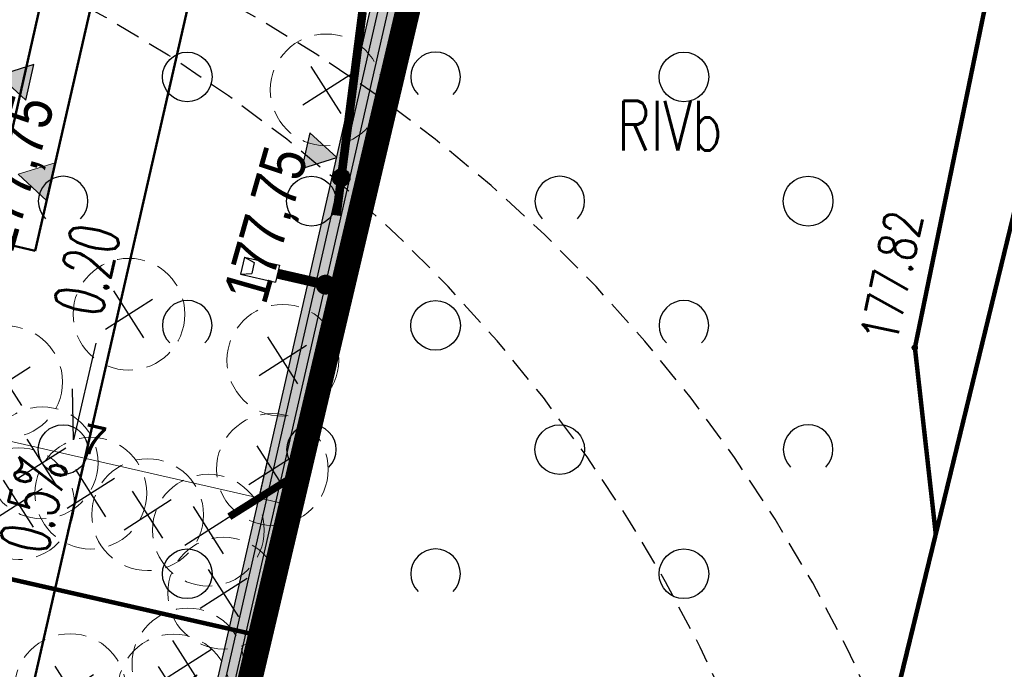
# Model space of a CAD drawing. Header units: metres. Extents: x 964 to 7125, y -212 to 9570.
# Tile 110 of 185: x 1960 to 1980, y 245 to 258. Entities that reach past the tile are written whole.
import ezdxf
from ezdxf import colors
from ezdxf.entities.mleader import LeaderData, LeaderLine
from ezdxf.enums import TextEntityAlignment as Align
from ezdxf.math import Vec2, Vec3

# ---------------------------------------------------------------- set-up
doc = ezdxf.new("R2010")
doc.units = ezdxf.units.M
for name, pattern in [('1', [1.5, 1, -0.5]), ('1081', [1.5, 1, -0.5]), ('3901', [0]), ('CENTER2', [1.125, 0.75, -0.125, 0.125, -0.125]), ('CIĄGłA', [0]), ('DASHED', [0.75, 0.5, -0.25]), ('HIDDEN', [0.375, 0.25, -0.125])]:
    doc.linetypes.add(name, pattern=pattern)
for name, color, linetype in [('0S', 7, 'Continuous'), ('Dzialki', 7, 'Continuous'), ('Numery_konturow', 7, 'Continuous'), ('OT_Rzedna', 7, 'Continuous'), ('OT_ZagospodarowanieTerenu', 7, 'Continuous'), ('OTO_L_0', 7, 'Continuous'), ('WYMIARY', 9, 'Continuous'), ('zakres_poprawny', 7, 'Continuous'), ('ZP_strefy oddziaływania', 8, 'HIDDEN'), ('zz-odwodnienie', 5, 'Continuous')]:
    doc.layers.add(name, color=color, linetype=linetype)
for name, color, linetype, lineweight in [('_IE', 240, 'Continuous', 9), ('AGP1_granica_opracow', 7, 'Continuous', 15), ('AGP1_HATCH', 7, 'Continuous', 5), ('AGP1_KRAWEZNIKI NOWE', 7, 'Continuous', 30), ('AGP1_OPISY', 7, 'Continuous', 13), ('AGP1_WYMIARY', 7, 'Continuous', 15), ('AGP1_ZIELEN', 1, 'Continuous', 15), ('IS', 7, 'Continuous', 15), ('IS-G', 40, 'Continuous', 50), ('IS-G-opis', 46, 'Continuous', 30), ('IS-KD-brudna', 96, 'Continuous', 50), ('IS-KD-opis', 96, 'Continuous', 30), ('IS-KD-opis-rzedne', 96, 'Continuous', 30), ('IS-W', 160, 'Continuous', 50), ('IS-W-opis', 166, 'Continuous', 30), ('PODKŁAD MAPA', 7, 'Continuous', 9)]:
    doc.layers.add(name, color=color, linetype=linetype, lineweight=lineweight)
doc.layers.add('IS-viewport', color=254, linetype='Continuous', lineweight=0, plot=False)
doc.styles.add('ARIAL', font='arial.ttf')
doc.styles.add('IS-0.6', font='simplex.shx', dxfattribs={"width": 0.6})
doc.styles.get("Standard").update_dxf_attribs({"font": 'arial.ttf'})
doc.styles.add('STYL_ARIAL', font='simplex', dxfattribs={"width": 0.75, "oblique": 0.1})

# ---------------------------------------------------------------- blocks, each defined once
blk = doc.blocks.new('OTZK1')
at = {"color": 0}
blk.add_circle((0.5, 0.5), 0.5, dxfattribs=at)
blk = doc.blocks.new('OTZK2')
at = {"color": 0}
blk.add_arc((0.5, 0.5), 0.5, 315, 225, dxfattribs=at)
blk = doc.blocks.new('RTPW02')
at = {"color": 0}
blk.add_circle((0, 0), 0.05, dxfattribs=at)
blk = doc.blocks.new('MDCP 20240606')
at = {"layer": 'Dzialki', "color": 251, "true_color": 0x636466, "const_width": 0.09}
for points in [[(6592064.28, 5737985.46), (6592058.62, 5737961.47)], [(6592058.62, 5737961.47), (6592005.04, 5737973.66)], [(6592058.62, 5737961.47), (6592053.22, 5737938.58)]]:
    blk.add_lwpolyline(points, dxfattribs=at)
at = {"layer": 'OT_ZagospodarowanieTerenu', "color": 251, "linetype": '1081', "true_color": 0x636466, "const_width": 0.09}
blk.add_lwpolyline([(6592073.7, 5737976.5), (6592072.08, 5737981.8), (6592052.48, 5737982.7), (6592038.83, 5737971.26), (6592034.15, 5737950.72), (6592037.44, 5737948.76), (6592037.82, 5737943.52), (6592053.99, 5737937.59), (6592051.48, 5737922.7), (6592058.84, 5737922.22), (6592062.72, 5737925.29), (6592063.65, 5737933.34), (6592066.33, 5737944.78), (6592065.09, 5737951.53), (6592063.33, 5737955.72), (6592065.93, 5737958.41), (6592070.87, 5737958), (6592072.22, 5737963.52), (6592071.8, 5737967.27), (6592073.7, 5737976.5)], dxfattribs=at)
at = {"layer": 'OTO_L_0', "color": 251, "linetype": '3901', "true_color": 0x636466, "const_width": 0.175}
blk.add_lwpolyline([(6592060.678, 5737974.0325), (6592060.1527, 5737969.9328)], dxfattribs=at)
at = {"layer": 'OTO_L_0', "color": 251, "true_color": 0x636466}
for radius in [0.175, 0.1575, 0.14, 0.1225, 0.105, 0.0875, 0.07, 0.0525, 0.035]:
    blk.add_circle((6592060.2501, 5737970.6931), radius, dxfattribs=at)
at = {"layer": 'zakres_poprawny', "color": 251, "linetype": '1', "true_color": 0x636466, "const_width": 0.09}
blk.add_lwpolyline([(6592058.8365, 5737922.2224), (6592062.95, 5737925.47), (6592076.74, 5737982.07), (6592077.79, 5737993.35), (6592067.13, 5738000.4), (6592016.74, 5738013.09), (6592007.01, 5738024.5), (6591998.3993, 5738028.4013)], dxfattribs=at)
at = {"layer": 'OT_Rzedna', "color": 251, "true_color": 0x636466}
blk.add_blockref('RTPW02', (6592071.796, 5737967.273), dxfattribs=at)
at = {"layer": 'OT_ZagospodarowanieTerenu', "color": 251, "true_color": 0x636466}
for name, p in [('OTZK1', (6592056.65, 5737972.22)), ('OTZK2', (6592061.65, 5737972.22)), ('OTZK1', (6592066.65, 5737972.22)), ('OTZK2', (6592054.15, 5737969.72)), ('OTZK1', (6592059.15, 5737969.72)), ('OTZK2', (6592064.15, 5737969.72)), ('OTZK1', (6592069.15, 5737969.72)), ('OTZK2', (6592056.65, 5737967.22)), ('OTZK1', (6592061.65, 5737967.22)), ('OTZK2', (6592066.65, 5737967.22)), ('OTZK1', (6592054.15, 5737964.72)), ('OTZK2', (6592059.15, 5737964.72)), ('OTZK1', (6592064.15, 5737964.72)), ('OTZK2', (6592069.15, 5737964.72)), ('OTZK1', (6592056.65, 5737962.22)), ('OTZK2', (6592061.65, 5737962.22)), ('OTZK1', (6592066.65, 5737962.22))]:
    blk.add_blockref(name, p, dxfattribs=at)
at = {"layer": 'Numery_konturow', "color": 251, "true_color": 0x636466, "style": 'STYL_ARIAL', "width": 0.75}
blk.add_text('RIVb', height=1, dxfattribs=at).set_placement((6592065.8041, 5737972.2368), align=Align.TOP_LEFT)
at = {"layer": 'OT_Rzedna', "color": 251, "true_color": 0x636466, "style": 'STYL_ARIAL', "width": 0.75}
blk.add_text('177.82', height=0.75, rotation=78.36809999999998, dxfattribs=at).set_placement((6592070.6949, 5737967.4774), align=Align.TOP_LEFT)
blk = doc.blocks.new('drzewo_liściaste_symbol')
at = {"layer": 'AGP1_ZIELEN', "color": 11, "lineweight": 30, "true_color": 0xf27172, "transparency": 33554559}
for p, q in [((0.5303300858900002, -0.5303300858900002), (-0.5303300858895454, 0.5303300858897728)), ((-0.5303300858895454, -0.5303300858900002), (0.5303300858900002, 0.5303300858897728))]:
    blk.add_line(p, q, dxfattribs=at)
at = {"layer": 'AGP1_ZIELEN', "color": 252, "linetype": 'DASHED', "lineweight": 5, "ltscale": 1.5, "true_color": 0x939598}
blk.add_circle((0, 0), 1.5, dxfattribs=at)
blk = doc.blocks.new('DRZEWA DO WYCINKI 20240606')
at = {"layer": 'AGP1_ZIELEN', "lineweight": 9, "xscale": 0.75, "yscale": 0.75, "zscale": 0.75, "rotation": 347.6011741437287}
for p in [(2245.994102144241, 220.7411330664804), (2242.022579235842, 216.2252636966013), (2245.12039252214, 215.2985834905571), (2239.560209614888, 214.86327916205), (2240.275109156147, 213.2343752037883), (2244.908561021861, 213.1010159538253), (2241.254759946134, 212.6244332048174), (2239.798526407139, 212.4126017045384), (2242.399321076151, 212.1906208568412), (2243.622118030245, 211.8786256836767), (2243.928910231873, 210.6121610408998), (2238.508067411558, 210.0999603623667), (2243.209943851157, 209.1845148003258), (2240.838061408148, 208.6702121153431), (2242.923129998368, 208.6626198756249)]:
    blk.add_blockref('drzewo_liściaste_symbol', p, dxfattribs=at)
blk = doc.blocks.new('d_rzędna')
at = {"layer": 'zz-odwodnienie'}
blk.add_hatch(color=0, dxfattribs=at).paths.add_polyline_path([(0, 0), (0.3686594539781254, 0.6385369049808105), (-0.3686594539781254, 0.6385369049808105)])
at = {"layer": 'zz-odwodnienie', "color": 0}
for p, q in [((-0.3686594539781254, 0.6385369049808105), (0, 0)), ((0.3686594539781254, 0.6385369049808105), (-0.3686594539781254, 0.6385369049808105)), ((-0.3686594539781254, 0.6385369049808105), (0, 0)), ((0.3686594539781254, 0.6385369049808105), (-0.3686594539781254, 0.6385369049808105)), ((0, 0), (0.3686594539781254, 0.6385369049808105)), ((0, 0), (0.3686594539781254, 0.6385369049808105))]:
    blk.add_line(p, q, dxfattribs=at)
blk = doc.blocks.new('opracowanie drogowe 20250115 konstantynów')
at = {"layer": 'zz-odwodnienie', "color": 5, "linetype": 'CIĄGłA', "lineweight": 0}
for p, rotation in [((1959.804411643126, 256.4861565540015), 257.1430786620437), ((1966.606661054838, 254.8310440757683), 77.14307866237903)]:
    blk.add_blockref('d_rzędna', p, dxfattribs=dict(at, rotation=rotation))
at = {"layer": 'zz-odwodnienie', "char_height": 0.9, "width": 5.784085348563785, "attachment_point": 1, "rotation": 74.12952745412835}
for insert in [(1959.208303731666, 253.1259015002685), (1964.308307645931, 252.0913990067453)]:
    blk.add_mtext('{\\fArial Narrow|b0|i0|c238|p34;177,75}', dxfattribs=dict(at, insert=insert))
blk = doc.blocks.new('STRZAŁKA EWAKUACJA WEJŚCIE')
at = {"layer": 'AGP1_OPISY', "ltscale": 0.05}
blk.add_hatch(color=256, dxfattribs=at).paths.add_polyline_path([(0, 0), (-1.170530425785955, -0.5633458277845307), (-1.073137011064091, 0.7320361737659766)])
at = {"layer": 'AGP1_OPISY'}
blk.add_lwpolyline([(0, 0), (-1.170530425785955, -0.5633458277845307), (-1.073137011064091, 0.7320361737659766)], close=True, dxfattribs=at)
blk = doc.blocks.new('_ArchTick')
at = {"layer": 'WYMIARY', "color": 0, "linetype": 'Continuous', "const_width": 0.15}
blk.add_lwpolyline([(-0.5, -0.5), (0.5, 0.5)], dxfattribs=at)
blk = doc.blocks.new('*U131')
at = {"color": 0, "linetype": 'Continuous', "lineweight": -2}
blk.add_lwpolyline([(-0.06995979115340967, 1.041684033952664), (-0.5149972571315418, -0.9081727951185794), (-0.5362106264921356, 0.1223853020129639)], dxfattribs=at)
at = {"layer": 'IS-viewport'}
blk.add_line((-0.2225187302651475, -0.9749284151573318), (0.2225187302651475, 0.9749284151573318), dxfattribs=at)
at = {"color": 0, "linetype": 'Continuous', "lineweight": -2, "style": 'IS-0.6', "width": 0.6}
blk.add_attdef('OPIS-P', (0.04129957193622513, 1.529148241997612), '', height=0.9999999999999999, rotation=77.14298660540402, dxfattribs=at)
blk.add_attdef('OPIS-POD', text='', height=0.9999999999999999, rotation=77.14298660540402, dxfattribs=at).set_placement((0.2924785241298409, -0.06675561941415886), align=Align.TOP_CENTER)
blk.add_attdef('OPIS-L', text='', height=0.9999999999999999, rotation=77.14298660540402, dxfattribs=at).set_placement((-0.6262566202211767, -1.395637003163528), align=Align.RIGHT)
blk = doc.blocks.new('_None', base_point=(2.5, 0))
blk = doc.blocks.new('IS-opis-studni-P-0.6')
at = {"color": 0, "linetype": 'Continuous', "lineweight": 15, "transparency": 16777216}
blk.add_line((0, 0), (3.5, 0), dxfattribs=at)
at = {"color": 0, "linetype": 'Continuous', "lineweight": -2, "transparency": 16777216, "style": 'IS-0.6', "width": 0.6}
for p in [(1.75, 0.25), (1.75, -1.25), (1.75, -2.5)]:
    blk.add_attdef('000,00', text='', height=1, dxfattribs=at).set_placement(p, align=Align.CENTER)
blk.add_attdef('S0', text='', height=1.25, dxfattribs=at).set_placement((3.75, 0), align=Align.MIDDLE_LEFT)
blk = doc.blocks.new('IE_20251212')
at = {"layer": '_IE', "lineweight": -3}
for p, q in [((41.56243069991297, -43.99529088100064), (41.4831412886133, -44.34268667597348)), ((41.56243069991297, -43.99529088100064), (41.4831412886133, -44.34268667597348)), ((41.56243069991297, -43.99529088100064), (41.4831412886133, -44.34268667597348)), ((41.56243069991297, -43.99529088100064), (41.4831412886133, -44.34268667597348)), ((41.56243069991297, -43.99529088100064), (41.4831412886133, -44.34268667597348)), ((41.56243069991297, -43.99529088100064), (41.4831412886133, -44.34268667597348)), ((41.56243069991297, -43.99529088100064), (41.4831412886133, -44.34268667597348)), ((41.56243069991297, -43.99529088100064), (41.4831412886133, -44.34268667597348)), ((41.56243069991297, -43.99529088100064), (41.4831412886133, -44.34268667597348)), ((41.56243069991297, -43.99529088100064), (41.4831412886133, -44.34268667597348)), ((41.56243069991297, -43.99529088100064), (41.4831412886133, -44.34268667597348)), ((41.56243069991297, -43.99529088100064), (41.4831412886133, -44.34268667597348)), ((41.56243069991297, -43.99529088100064), (42.26638541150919, -44.15596109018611)), ((41.56243069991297, -43.99529088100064), (41.75752022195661, -44.10638540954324)), ((41.56243069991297, -43.99529088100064), (42.26638541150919, -44.15596109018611)), ((41.56243069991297, -43.99529088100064), (41.75752022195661, -44.10638540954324)), ((41.56243069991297, -43.99529088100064), (42.26638541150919, -44.15596109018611)), ((41.56243069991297, -43.99529088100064), (41.75752022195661, -44.10638540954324)), ((41.56243069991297, -43.99529088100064), (42.26638541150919, -44.15596109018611)), ((41.56243069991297, -43.99529088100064), (41.75752022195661, -44.10638540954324)), ((41.56243069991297, -43.99529088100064), (42.26638541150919, -44.15596109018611)), ((41.56243069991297, -43.99529088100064), (41.75752022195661, -44.10638540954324)), ((41.56243069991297, -43.99529088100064), (42.26638541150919, -44.15596109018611)), ((41.56243069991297, -43.99529088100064), (41.75752022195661, -44.10638540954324)), ((41.56243069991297, -43.99529088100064), (42.26638541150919, -44.15596109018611)), ((41.56243069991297, -43.99529088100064), (41.75752022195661, -44.10638540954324)), ((41.56243069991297, -43.99529088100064), (42.26638541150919, -44.15596109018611)), ((41.56243069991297, -43.99529088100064), (41.75752022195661, -44.10638540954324)), ((41.56243069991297, -43.99529088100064), (42.26638541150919, -44.15596109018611)), ((41.56243069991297, -43.99529088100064), (41.75752022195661, -44.10638540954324)), ((41.56243069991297, -43.99529088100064), (42.26638541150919, -44.15596109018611)), ((41.56243069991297, -43.99529088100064), (41.75752022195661, -44.10638540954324)), ((41.56243069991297, -43.99529088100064), (42.26638541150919, -44.15596109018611)), ((41.56243069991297, -43.99529088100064), (41.75752022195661, -44.10638540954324)), ((41.56243069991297, -43.99529088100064), (42.26638541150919, -44.15596109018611)), ((41.56243069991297, -43.99529088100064), (41.75752022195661, -44.10638540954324)), ((41.75752022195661, -44.10638540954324), (41.70711286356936, -44.32723840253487)), ((41.75752022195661, -44.10638540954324), (41.70711286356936, -44.32723840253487)), ((41.75752022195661, -44.10638540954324), (41.70711286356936, -44.32723840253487)), ((41.75752022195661, -44.10638540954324), (41.70711286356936, -44.32723840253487)), ((41.75752022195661, -44.10638540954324), (41.70711286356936, -44.32723840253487)), ((41.75752022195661, -44.10638540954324), (41.70711286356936, -44.32723840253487)), ((41.75752022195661, -44.10638540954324), (41.70711286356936, -44.32723840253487)), ((41.75752022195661, -44.10638540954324), (41.70711286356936, -44.32723840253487)), ((41.75752022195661, -44.10638540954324), (41.70711286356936, -44.32723840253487)), ((41.75752022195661, -44.10638540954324), (41.70711286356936, -44.32723840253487)), ((41.75752022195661, -44.10638540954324), (41.70711286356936, -44.32723840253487)), ((41.75752022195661, -44.10638540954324), (41.70711286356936, -44.32723840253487)), ((42.26638541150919, -44.15596109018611), (42.18709600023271, -44.50335688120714)), ((42.26638541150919, -44.15596109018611), (42.18709600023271, -44.50335688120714)), ((42.26638541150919, -44.15596109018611), (42.18709600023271, -44.50335688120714)), ((42.26638541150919, -44.15596109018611), (42.18709600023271, -44.50335688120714)), ((42.26638541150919, -44.15596109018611), (42.18709600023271, -44.50335688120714)), ((42.26638541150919, -44.15596109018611), (42.18709600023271, -44.50335688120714)), ((42.26638541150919, -44.15596109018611), (42.18709600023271, -44.50335688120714)), ((42.26638541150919, -44.15596109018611), (42.18709600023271, -44.50335688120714)), ((42.26638541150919, -44.15596109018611), (42.18709600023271, -44.50335688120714)), ((42.26638541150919, -44.15596109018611), (42.18709600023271, -44.50335688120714)), ((42.26638541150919, -44.15596109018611), (42.18709600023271, -44.50335688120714)), ((42.26638541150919, -44.15596109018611), (42.18709600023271, -44.50335688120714)), ((41.4831412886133, -44.34268667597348), (41.70711286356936, -44.32723840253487)), ((41.4831412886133, -44.34268667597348), (41.70711286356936, -44.32723840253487)), ((41.4831412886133, -44.34268667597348), (41.70711286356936, -44.32723840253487)), ((41.4831412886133, -44.34268667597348), (41.70711286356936, -44.32723840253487)), ((41.4831412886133, -44.34268667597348), (41.70711286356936, -44.32723840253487)), ((41.4831412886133, -44.34268667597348), (41.70711286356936, -44.32723840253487)), ((41.4831412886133, -44.34268667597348), (41.70711286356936, -44.32723840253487)), ((41.4831412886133, -44.34268667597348), (41.70711286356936, -44.32723840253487)), ((41.4831412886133, -44.34268667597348), (41.70711286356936, -44.32723840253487)), ((41.4831412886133, -44.34268667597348), (41.70711286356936, -44.32723840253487)), ((41.4831412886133, -44.34268667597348), (41.70711286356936, -44.32723840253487)), ((41.4831412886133, -44.34268667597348), (41.70711286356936, -44.32723840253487)), ((41.4831412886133, -44.34268667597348), (42.18709600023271, -44.50335688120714)), ((41.4831412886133, -44.34268667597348), (42.18709600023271, -44.50335688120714)), ((41.4831412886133, -44.34268667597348), (42.18709600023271, -44.50335688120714)), ((41.4831412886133, -44.34268667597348), (42.18709600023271, -44.50335688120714)), ((41.4831412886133, -44.34268667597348), (42.18709600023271, -44.50335688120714)), ((41.4831412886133, -44.34268667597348), (42.18709600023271, -44.50335688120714)), ((41.4831412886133, -44.34268667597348), (42.18709600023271, -44.50335688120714)), ((41.4831412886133, -44.34268667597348), (42.18709600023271, -44.50335688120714)), ((41.4831412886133, -44.34268667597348), (42.18709600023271, -44.50335688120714)), ((41.4831412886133, -44.34268667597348), (42.18709600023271, -44.50335688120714)), ((41.4831412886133, -44.34268667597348), (42.18709600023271, -44.50335688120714)), ((41.4831412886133, -44.34268667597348), (42.18709600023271, -44.50335688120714))]:
    blk.add_line(p, q, dxfattribs=at)
at = {"layer": '_IE', "lineweight": -3, "ltscale": 3}
blk.add_lwpolyline([(37.90006800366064, -66.16596669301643), (38.24342207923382, -66.2443279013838), (45.48114547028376, -34.53322465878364)], dxfattribs=at)
at = {"layer": '_IE', "lineweight": -3, "ltscale": 3, "const_width": 0.2}
blk.add_lwpolyline([(42.22674070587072, -44.3296589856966), (43.19478458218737, -44.5506047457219)], dxfattribs=at)
blk.add_lwpolyline([(42.22674070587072, -44.3296589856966), (43.19478458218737, -44.5506047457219)], dxfattribs=at)
blk.add_lwpolyline([(42.22674070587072, -44.3296589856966), (43.19478458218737, -44.5506047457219)], dxfattribs=at)
blk.add_lwpolyline([(42.22674070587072, -44.3296589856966), (43.19478458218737, -44.5506047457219)], dxfattribs=at)
blk.add_lwpolyline([(42.22674070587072, -44.3296589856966), (43.19478458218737, -44.5506047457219)], dxfattribs=at)
blk.add_lwpolyline([(42.22674070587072, -44.3296589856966), (43.19478458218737, -44.5506047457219)], dxfattribs=at)
blk.add_lwpolyline([(42.22674070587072, -44.3296589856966), (43.19478458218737, -44.5506047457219)], dxfattribs=at)
blk.add_lwpolyline([(42.22674070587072, -44.3296589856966), (43.19478458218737, -44.5506047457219)], dxfattribs=at)
blk.add_lwpolyline([(42.22674070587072, -44.3296589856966), (43.19478458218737, -44.5506047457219)], dxfattribs=at)
blk.add_lwpolyline([(42.22674070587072, -44.3296589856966), (43.19478458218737, -44.5506047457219)], dxfattribs=at)
blk.add_lwpolyline([(42.22674070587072, -44.3296589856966), (43.19478458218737, -44.5506047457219)], dxfattribs=at)
blk.add_lwpolyline([(42.22674070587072, -44.3296589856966), (43.19478458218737, -44.5506047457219)], dxfattribs=at)
at = {"layer": '_IE', "lineweight": -3, "ltscale": 3, "const_width": 0.2, "elevation": 1.163272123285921e-10}
blk.add_lwpolyline([(43.10986522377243, -44.60341291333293, 0.9999999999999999), (43.27970394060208, -44.49779657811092, 0.9999999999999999)], format="xyb", close=True, dxfattribs=at)
blk.add_lwpolyline([(43.10986522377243, -44.60341291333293, 0.9999999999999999), (43.27970394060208, -44.49779657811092, 0.9999999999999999)], format="xyb", close=True, dxfattribs=at)
blk.add_lwpolyline([(43.10986522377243, -44.60341291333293, 0.9999999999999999), (43.27970394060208, -44.49779657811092, 0.9999999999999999)], format="xyb", close=True, dxfattribs=at)
blk.add_lwpolyline([(43.10986522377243, -44.60341291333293, 0.9999999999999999), (43.27970394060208, -44.49779657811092, 0.9999999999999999)], format="xyb", close=True, dxfattribs=at)
blk.add_lwpolyline([(43.10986522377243, -44.60341291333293, 0.9999999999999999), (43.27970394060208, -44.49779657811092, 0.9999999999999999)], format="xyb", close=True, dxfattribs=at)
blk.add_lwpolyline([(43.10986522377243, -44.60341291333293, 0.9999999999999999), (43.27970394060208, -44.49779657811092, 0.9999999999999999)], format="xyb", close=True, dxfattribs=at)
blk.add_lwpolyline([(43.10986522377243, -44.60341291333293, 0.9999999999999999), (43.27970394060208, -44.49779657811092, 0.9999999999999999)], format="xyb", close=True, dxfattribs=at)
blk.add_lwpolyline([(43.10986522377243, -44.60341291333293, 0.9999999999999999), (43.27970394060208, -44.49779657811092, 0.9999999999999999)], format="xyb", close=True, dxfattribs=at)
blk.add_lwpolyline([(43.10986522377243, -44.60341291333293, 0.9999999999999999), (43.27970394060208, -44.49779657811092, 0.9999999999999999)], format="xyb", close=True, dxfattribs=at)
blk.add_lwpolyline([(43.10986522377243, -44.60341291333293, 0.9999999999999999), (43.27970394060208, -44.49779657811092, 0.9999999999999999)], format="xyb", close=True, dxfattribs=at)
blk.add_lwpolyline([(43.10986522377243, -44.60341291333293, 0.9999999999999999), (43.27970394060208, -44.49779657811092, 0.9999999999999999)], format="xyb", close=True, dxfattribs=at)
blk.add_lwpolyline([(43.10986522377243, -44.60341291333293, 0.9999999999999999), (43.27970394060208, -44.49779657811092, 0.9999999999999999)], format="xyb", close=True, dxfattribs=at)
blk = doc.blocks.new('IS_2025-10-21')
at = {"layer": 'IS-G'}
for p, q in [((1961.942481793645, 259.1127052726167), (1960.537539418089, 252.9571864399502)), ((1960.537539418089, 252.9571864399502), (1958.100218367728, 253.5134832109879))]:
    blk.add_line(p, q, dxfattribs=at)
at = {"layer": 'IS-KD-brudna'}
blk.add_line((1964.780893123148, 263.0101203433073), (1958.270027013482, 234.4838550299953), dxfattribs=at)
at = {"layer": 'IS-W'}
blk.add_line((1960.875383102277, 258.9313954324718), (1959.740625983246, 253.9596478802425), dxfattribs=at)
at = {"layer": 'IS-KD-opis'}
ref = blk.add_blockref('*U131', (1961.824747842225, 250.0582667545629), dxfattribs=at)
ref.add_attrib('OPIS-P', '0.20', (1961.866047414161, 251.5874149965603), dxfattribs={"layer": '0', "color": 0, "linetype": 'Continuous', "lineweight": -2, "height": 1, "rotation": 77.14298660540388, "style": 'IS-0.6', "width": 0.5999999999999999})
ref.add_attrib('OPIS-L', '0.5%', dxfattribs={"layer": '0', "color": 0, "linetype": 'Continuous', "lineweight": -2, "height": 1, "rotation": 77.14298660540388, "style": 'IS-0.6', "width": 0.5999999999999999}).set_placement((1961.198491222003, 248.6626297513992), align=Align.RIGHT)
at = {"layer": 'IS-G-opis'}
ml = blk.add_multileader_mtext('Standard', dxfattribs=at)
ml.set_content('SG2', color=256, style='IS-0.6')
ml.set_leader_properties(linetype='Continuous', lineweight=9)
ml.set_arrow_properties(name='NONE')
ml.build(insert=Vec2(0, 0))
ml.multileader.update_dxf_attribs({"has_dogleg": 0, "text_left_attachment_type": 6, "text_right_attachment_type": 6, "dogleg_length": 0, "arrow_head_size": 0.25})
ctx = ml.context
ctx.base_point, ctx.char_height, ctx.arrow_head_size, ctx.landing_gap_size, ctx.plane_origin, ctx.plane_x_axis, ctx.plane_y_axis = Vec3(1966.56202208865, 246.5347721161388), 1, 0.25, 0.25, Vec3(1939.692460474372, 263.7054760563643), Vec3(1, -5.419996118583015e-10), Vec3(5.419996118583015e-10, 1)
ctx.left_attachment, ctx.right_attachment = 6, 6
notes = []
notes.append((ctx, [(0, (1, 1, 0), (1966.56202208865, 246.5347721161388), (1, -5.419996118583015e-10), 0, [(0, [(1958.216955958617, 253.3401455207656)], 0, [])])]))
ctx.mtext.insert, ctx.mtext.text_direction, ctx.mtext.rotation, ctx.mtext.line_spacing_style, ctx.mtext.flow_direction = Vec3(1966.8120220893, 247.7347721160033), Vec3(1, -5.419996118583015e-10), 6.283185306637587, 2, 5
ml = blk.add_multileader_mtext('Standard', dxfattribs=at)
ml.set_content('G7', color=256, style='IS-0.6')
ml.set_leader_properties(linetype='Continuous', lineweight=9)
ml.set_arrow_properties(name='NONE')
ml.build(insert=Vec2(0, 0))
ml.multileader.update_dxf_attribs({"has_dogleg": 0, "text_left_attachment_type": 6, "text_right_attachment_type": 6, "dogleg_length": 0, "arrow_head_size": 0.25})
ctx = ml.context
ctx.base_point, ctx.char_height, ctx.arrow_head_size, ctx.landing_gap_size, ctx.plane_origin, ctx.plane_x_axis, ctx.plane_y_axis = Vec3(1967.052846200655, 248.5287526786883), 1, 0.25, 0.25, Vec3(1937.907985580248, 270.0193868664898), Vec3(1, -5.419996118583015e-10), Vec3(5.419996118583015e-10, 1)
ctx.left_attachment, ctx.right_attachment = 6, 6
notes.append((ctx, [(0, (1, 1, 0), (1967.052846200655, 248.5287526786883), (1, -5.419996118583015e-10), 0, [(0, [(1960.537539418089, 252.9571864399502)], 0, [])])]))
ctx.mtext.insert, ctx.mtext.text_direction, ctx.mtext.rotation, ctx.mtext.line_spacing_style, ctx.mtext.flow_direction = Vec3(1967.302846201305, 249.7287526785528), Vec3(1, -5.419996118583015e-10), 6.283185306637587, 2, 5
at = {"layer": 'IS-KD-opis-rzedne'}
ml = blk.add_multileader_block('Standard', dxfattribs=at)
ml.set_content('IS-opis-studni-P-0.6', color=256)
ml.set_attribute('S0', 'D12', width=0)
ml.set_attribute('000,00', '177,78', width=0)
ml.set_attribute('000,00', '176,33', width=0)
ml.set_attribute('000,00', '', width=0)
ml.set_leader_properties(linetype='Continuous', lineweight=9)
ml.set_arrow_properties(name='NONE')
ml.build(insert=Vec2(0, 0))
ml.multileader.update_dxf_attribs({"has_dogleg": 0, "text_left_attachment_type": 6, "text_right_attachment_type": 6, "dogleg_length": 0, "arrow_head_size": 5, "block_connection_type": 1})
ctx = ml.context
ctx.base_point, ctx.char_height, ctx.arrow_head_size, ctx.landing_gap_size, ctx.plane_origin = Vec3(1965.211166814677, 240.9779607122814), 20, 5, 5, Vec3(1942.49447729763, 248.0240659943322)
ctx.left_attachment, ctx.right_attachment, ctx.text_align_type, ctx.attachment_type = 6, 6, 2, 1
notes.append((ctx, [(1, (1, 1, 0), (1965.211166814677, 240.9779607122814), (1, 0), 0, [(0, [(1936.272785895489, 251.1308346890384)], 0, [])])]))
ctx.block.insert = Vec3(1965.211166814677, 240.9779607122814)
at = {"layer": 'IS-W-opis'}
ml = blk.add_multileader_mtext('Standard', dxfattribs=at)
ml.set_content('W6', color=256, style='IS-0.6')
ml.set_leader_properties(linetype='Continuous', lineweight=9)
ml.set_arrow_properties(name='NONE')
ml.build(insert=Vec2(0, 0))
ml.multileader.update_dxf_attribs({"has_dogleg": 0, "text_left_attachment_type": 6, "text_right_attachment_type": 6, "dogleg_length": 0, "arrow_head_size": 0.25})
ctx = ml.context
ctx.base_point, ctx.char_height, ctx.arrow_head_size, ctx.landing_gap_size, ctx.plane_origin, ctx.plane_x_axis, ctx.plane_y_axis = Vec3(1964.703635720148, 256.5218087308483), 1, 0.25, 0.25, Vec3(1917.273584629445, 257.9849577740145), Vec3(1, -5.419996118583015e-10), Vec3(5.419996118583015e-10, 1)
ctx.left_attachment, ctx.right_attachment = 6, 6
notes.append((ctx, [(0, (1, 1, 0), (1964.703635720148, 256.5218087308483), (1, -5.419996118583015e-10), 0, [(0, [(1960.875383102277, 258.9313954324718)], 0, [])])]))
ctx.mtext.insert, ctx.mtext.text_direction, ctx.mtext.rotation, ctx.mtext.line_spacing_style, ctx.mtext.flow_direction = Vec3(1964.953635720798, 257.7218087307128), Vec3(1, -5.419996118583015e-10), 6.283185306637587, 2, 5
ml = blk.add_multileader_mtext('Standard', dxfattribs=at)
ml.set_content('W7', color=256, style='IS-0.6')
ml.set_leader_properties(linetype='Continuous', lineweight=9)
ml.set_arrow_properties(name='NONE')
ml.build(insert=Vec2(0, 0))
ml.multileader.update_dxf_attribs({"has_dogleg": 0, "text_left_attachment_type": 6, "text_right_attachment_type": 6, "dogleg_length": 0, "arrow_head_size": 0.25})
ctx = ml.context
ctx.base_point, ctx.char_height, ctx.arrow_head_size, ctx.landing_gap_size, ctx.plane_origin, ctx.plane_x_axis, ctx.plane_y_axis = Vec3(1967.347329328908, 250.4003966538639), 1, 0.25, 0.25, Vec3(1916.138827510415, 253.0132102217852), Vec3(1, -5.419996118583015e-10), Vec3(5.419996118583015e-10, 1)
ctx.left_attachment, ctx.right_attachment = 6, 6
notes.append((ctx, [(0, (1, 1, 0), (1967.347329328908, 250.4003966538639), (1, -5.419996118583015e-10), 0, [(0, [(1959.740625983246, 253.9596478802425)], 0, [])])]))
ctx.mtext.insert, ctx.mtext.text_direction, ctx.mtext.rotation, ctx.mtext.line_spacing_style, ctx.mtext.flow_direction = Vec3(1967.597329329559, 251.6003966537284), Vec3(1, -5.419996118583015e-10), 6.283185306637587, 2, 5
for ctx, leaders in notes:
    for number, flags, end, landing, length, lines in leaders:
        leader = LeaderData()
        leader.index, (leader.has_last_leader_line, leader.has_dogleg_vector, leader.attachment_direction) = number, flags
        leader.last_leader_point, leader.dogleg_vector, leader.dogleg_length = Vec3(end), Vec3(landing), length
        for number, points, colour, breaks in lines:
            line = LeaderLine()
            line.index, line.vertices, line.color, line.breaks = number, Vec3.list(points), colors.encode_raw_color(colour), breaks
            leader.lines.append(line)
        ctx.leaders.append(leader)
blk = doc.blocks.new('A$C273a521e')
at = {"layer": 'IS'}
blk.add_blockref('IS_2025-10-21', (-1902.907372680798, -313.0151020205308), dxfattribs=at)

msp = doc.modelspace()

# ---------------------------------------------------------------- hatches: boundary and pattern name
at = {"layer": 'AGP1_HATCH', "transparency": 33554625}
h = msp.add_hatch(dxfattribs=at)
h.set_pattern_fill('GRASS', color=64, scale=0.02)
h.set_pattern_definition([(90, (0, 0), (-0.3592102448, 0.3592102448), [0.09525, -0.6231704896]), (45, (0, 0), (-0.3592102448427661, 0.3592102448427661), [0.09525, -0.41275]), (135, (0, 0), (-0.3592102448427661, -0.3592102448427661), [0.09525, -0.41275])])
edge = h.paths.add_edge_path()
edge.add_line((1918.027372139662, 281.1750997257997), (1917.733087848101, 280.1037389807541))
edge.add_arc((1955.218774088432, 442.3996465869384), 166.5687194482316, 256.9943948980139, 258.1500133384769)
edge.add_line((1921.013892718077, 279.380738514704), (1921.293686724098, 279.3204852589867))
edge.add_line((1921.293686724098, 279.3204852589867), (1921.411575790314, 279.8679188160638))
edge.add_line((1921.411575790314, 279.8679188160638), (1923.034373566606, 279.5184515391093))
edge.add_line((1923.034373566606, 279.5184515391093), (1922.91648450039, 278.9710179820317))
edge.add_line((1922.91648450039, 278.9710179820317), (1933.464755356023, 276.6994623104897))
edge.add_line((1933.464755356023, 276.6994623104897), (1934.495887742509, 277.4314030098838))
edge.add_line((1934.495887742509, 277.4314030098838), (1918.027372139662, 281.1750997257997))
edge = h.paths.add_edge_path()
edge.add_line((1934.495887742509, 277.4314030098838), (1933.464755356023, 276.6994623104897))
edge.add_line((1933.464755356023, 276.6994623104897), (1961.672783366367, 270.6249021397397))
edge.add_arc((1959.177644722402, 261.9819229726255), 8.995932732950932, -9.899978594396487, 73.89711847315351, ccw=False)
edge.add_line((1968.039622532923, 260.4352636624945), (1961.280311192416, 230.8202579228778))
edge.add_line((1961.280311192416, 230.8202579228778), (1960.644477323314, 230.9653696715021))
edge.add_line((1960.644477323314, 230.9653696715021), (1959.26529123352, 224.9226379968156))
edge.add_line((1959.26529123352, 224.9226379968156), (1955.033328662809, 225.8885363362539))
edge.add_line((1955.033328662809, 225.8885363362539), (1956.408039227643, 231.9116583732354))
edge.add_line((1956.408039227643, 231.9116583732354), (1953.022839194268, 230.9890328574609))
edge.add_line((1953.022839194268, 230.9890328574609), (1949.225572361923, 231.8557167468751))
edge.add_line((1949.225572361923, 231.8557167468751), (1948.814638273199, 230.0552605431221))
edge.add_line((1948.814638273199, 230.0552605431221), (1944.094277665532, 231.1293036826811))
edge.add_line((1944.094277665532, 231.1293036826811), (1944.505933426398, 232.9329218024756))
edge.add_line((1944.505933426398, 232.9329218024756), (1938.432993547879, 234.319002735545))
edge.add_line((1938.432993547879, 234.319002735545), (1936.698210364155, 235.4907377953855))
edge.add_arc((1936.198520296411, 234.8031445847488), 0.8499850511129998, 53.99321822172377, 167.1431079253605)
edge.add_line((1935.369845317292, 234.992280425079), (1934.079247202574, 229.3376865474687))
edge.add_line((1934.079247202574, 229.3376865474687), (1929.93579943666, 230.2833823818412))
edge.add_line((1929.93579943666, 230.2833823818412), (1930.302951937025, 231.8920150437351))
edge.add_line((1930.302951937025, 231.8920150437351), (1911.146240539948, 236.2643211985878))
edge.add_line((1911.146240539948, 236.2643211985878), (1911.145917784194, 236.2643948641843))
edge.add_line((1911.145917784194, 236.2643948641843), (1911.579825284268, 238.1655061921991))
edge.add_line((1911.579825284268, 238.1655061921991), (1907.679791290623, 239.0556455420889))
edge.add_line((1907.679791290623, 239.0556455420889), (1908.391844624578, 242.1754179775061))
edge.add_line((1908.391844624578, 242.1754179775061), (1913.602602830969, 262.8037986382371))
edge.add_arc((1910.839397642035, 263.5017936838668), 2.849999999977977, 345.8234528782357, 357.692915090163)
edge.add_line((1913.687087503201, 263.3870659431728), (1913.781314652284, 265.7259047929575))
edge.add_line((1913.781314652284, 265.7259047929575), (1905.257372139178, 234.6850997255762))
edge.add_line((1905.257372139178, 234.6850997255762), (1959.667372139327, 222.3150997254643))
edge.add_line((1959.667372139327, 222.3150997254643), (1970.727372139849, 269.1950997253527))
edge.add_line((1970.727372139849, 269.1950997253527), (1934.495887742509, 277.4314030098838))
at = {"layer": 'AGP1_HATCH', "true_color": 0x636466, "transparency": 33554477}
h = msp.add_hatch(color=251, dxfattribs=at)
h.dxf.hatch_style = 1
h.paths.add_polyline_path([(1957.387694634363, 225.8640364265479), (1955.63282263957, 226.2645664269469), (1956.849989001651, 231.597427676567), (1958.604860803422, 231.1968974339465)], flags=16)
edge = h.paths.add_edge_path()
edge.add_arc((1960.322805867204, 465.5645542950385), 190.2882127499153, 257.0703403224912, 258.0782477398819)
edge.add_line((1921.013892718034, 279.3807385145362), (1961.668481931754, 270.6258284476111))
edge.add_line((1961.668481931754, 270.6258284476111), (1961.673641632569, 270.6246543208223))
edge.add_arc((1959.177644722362, 261.981922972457), 8.99593273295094, -9.899978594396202, 73.8914287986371, ccw=False)
edge.add_line((1968.039622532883, 260.4352636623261), (1961.280311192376, 230.8202579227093))
edge.add_line((1961.280311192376, 230.8202579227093), (1960.644477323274, 230.9653696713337))
edge.add_line((1960.644477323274, 230.9653696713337), (1959.26529123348, 224.9226379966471))
edge.add_line((1959.26529123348, 224.9226379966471), (1955.035033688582, 225.8924517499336))
edge.add_line((1955.035033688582, 225.8924517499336), (1956.414205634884, 231.9351207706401))
edge.add_line((1956.414205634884, 231.9351207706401), (1956.408039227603, 231.911658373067))
edge.add_line((1956.408039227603, 231.911658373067), (1953.022839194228, 230.9890328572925))
edge.add_line((1953.022839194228, 230.9890328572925), (1949.225572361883, 231.855716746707))
edge.add_line((1949.225572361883, 231.855716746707), (1948.814638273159, 230.0552605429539))
edge.add_line((1948.814638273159, 230.0552605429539), (1944.094277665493, 231.1293036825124))
edge.add_line((1944.094277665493, 231.1293036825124), (1944.505933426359, 232.9329218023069))
edge.add_line((1944.505933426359, 232.9329218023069), (1938.432993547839, 234.3190027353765))
edge.add_line((1938.432993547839, 234.3190027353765), (1936.698210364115, 235.4907377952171))
edge.add_arc((1936.198520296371, 234.8031445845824), 0.8499850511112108, 53.99321822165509, 167.1431079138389)
edge.add_line((1935.369845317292, 234.9922804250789), (1934.079247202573, 229.3376865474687))
edge.add_line((1934.079247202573, 229.3376865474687), (1929.93579943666, 230.2833823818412))
edge.add_line((1929.93579943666, 230.2833823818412), (1930.302951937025, 231.8920150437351))
edge.add_line((1930.302951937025, 231.8920150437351), (1911.146240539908, 236.2643211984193))
edge.add_line((1911.146240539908, 236.2643211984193), (1911.145972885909, 236.2646362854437))
edge.add_line((1911.145972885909, 236.2646362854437), (1911.579880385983, 238.1657476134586))
edge.add_line((1911.579880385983, 238.1657476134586), (1907.679791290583, 239.0556455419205))
edge.add_line((1907.679791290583, 239.0556455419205), (1908.391844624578, 242.1754179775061))
edge.add_line((1908.391844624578, 242.1754179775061), (1913.602602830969, 262.8037986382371))
edge.add_arc((1910.839397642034, 263.5017936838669), 2.849999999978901, 345.8234528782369, 357.6929150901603)
edge.add_line((1913.687087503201, 263.3870659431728), (1913.781794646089, 265.7378188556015))
edge.add_line((1913.781794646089, 265.7378188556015), (1913.957681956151, 266.3773577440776))
edge.add_line((1913.957681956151, 266.3773577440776), (1913.836965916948, 263.3810276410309))
edge.add_arc((1910.839397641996, 263.501793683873), 3.000000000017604, 345.82345287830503, 357.69291509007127, ccw=False)
edge.add_line((1913.748034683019, 262.767062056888), (1908.538083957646, 242.1420404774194))
edge.add_line((1908.538083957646, 242.1420404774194), (1911.462870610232, 241.4744904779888))
edge.add_arc((1911.237805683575, 240.497337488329), 1.002737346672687, -9.8722114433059, 77.02943066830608, ccw=False)
edge.add_line((1912.225695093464, 240.3254168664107), (1911.325813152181, 236.3771931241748))
edge.add_line((1911.325813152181, 236.3771931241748), (1934.333537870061, 231.1259360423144))
edge.add_line((1934.333537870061, 231.1259360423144), (1935.223605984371, 235.0256579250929))
edge.add_arc((1936.198520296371, 234.8031445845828), 0.9999850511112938, 54.147005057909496, 167.143107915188, ccw=False)
edge.add_line((1936.784219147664, 235.6136548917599), (1938.493712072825, 234.4590017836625))
edge.add_line((1938.493712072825, 234.4590017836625), (1953.019616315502, 231.143625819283))
edge.add_line((1953.019616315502, 231.143625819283), (1956.445877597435, 232.077442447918))
edge.add_line((1956.445877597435, 232.077442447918), (1961.167448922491, 230.999872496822))
edge.add_line((1961.167448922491, 230.999872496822), (1967.892518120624, 260.464850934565))
edge.add_arc((1959.177644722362, 261.9819229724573), 8.845932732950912, 350.1249919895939, 433.863969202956)
edge.add_line((1961.636095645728, 270.4793664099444), (1920.923664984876, 279.2464152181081))
edge.add_arc((1955.218774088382, 442.3996465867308), 166.7187194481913, 256.9978913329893, 258.1291453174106, ccw=False)
edge.add_line((1917.709243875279, 279.9552974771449), (1917.744927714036, 280.1010047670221))

# ---------------------------------------------------------------- linework, layer by layer
at = {"layer": 'AGP1_granica_opracow', "color": 5, "linetype": 'CENTER2', "lineweight": 9, "ltscale": 5, "const_width": 0.5}
msp.add_lwpolyline([(1970.727372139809, 269.1950997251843), (1918.027372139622, 281.1750997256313), (1905.257372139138, 234.6850997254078), (1959.667372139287, 222.3150997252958), (1970.727372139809, 269.1950997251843)], dxfattribs=at)
at = {"layer": 'AGP1_KRAWEZNIKI NOWE', "color": 18, "linetype": 'CIĄGłA', "true_color": 0x000000}
for p, q in [((1961.167448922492, 230.999872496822), (1967.892518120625, 260.4648509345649)), ((1968.039622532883, 260.4352636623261), (1961.280311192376, 230.8202579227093))]:
    msp.add_line(p, q, dxfattribs=at)
at = {"layer": 'AGP1_WYMIARY', "color": 7, "linetype": 'CIĄGłA', "lineweight": 0}
msp.add_line((1957.73106259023, 249.64907659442), (1965.530492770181, 247.868939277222), dxfattribs=at)
at = {"layer": 'AGP1_WYMIARY', "linetype": 'CIĄGłA', "lineweight": 0}
msp.add_line((1965.043028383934, 247.9801978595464), (1965.265545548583, 248.9551266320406), dxfattribs=at)
at = {"layer": 'ZP_strefy oddziaływania', "ltscale": 2}
msp.add_lwpolyline([(1978.756595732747, 222.9354654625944), (1979.212851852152, 224.9073697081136, 0.414213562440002), (1956.747711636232, 260.8978889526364), (1949.709640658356, 262.52634680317, 0.4142135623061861), (1913.719121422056, 240.0612065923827), (1913.26286530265, 238.0893023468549, 0.4142135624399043), (1935.72800551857, 202.0987831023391), (1942.766076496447, 200.4703252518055, 0.4142135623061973)], format="xyb", close=True, dxfattribs=at)
at = {"layer": 'ZP_strefy oddziaływania', "ltscale": 2, "elevation": -5.00880708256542e-06}
msp.add_lwpolyline([(1953.742710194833, 260.8568644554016), (1952.182824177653, 261.2128910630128, 0.4142135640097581), (1916.259457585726, 238.6405242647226), (1916.114821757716, 238.006820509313, 0.4142135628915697), (1938.687188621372, 202.0834540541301), (1940.247074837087, 201.7274273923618, 0.4142135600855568), (1976.170441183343, 224.2997940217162), (1976.315077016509, 224.9334977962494, 0.4142135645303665)], format="xyb", close=True, dxfattribs=at)

# ---------------------------------------------------------------- block references
at = {"layer": '0S', "linetype": 'CIĄGłA'}
msp.add_blockref('DRZEWA DO WYCINKI 20240606', (-279.5993298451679, 35.45353547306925), dxfattribs=at)
at = {"layer": '_IE'}
msp.add_blockref('IE_20251212', (1923.187372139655, 296.8250997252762), dxfattribs=at)
at = {"layer": 'AGP1_OPISY', "xscale": 0.6000000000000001, "yscale": 0.6000000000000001, "zscale": 0.6000000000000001, "rotation": 171.4426839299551}
msp.add_blockref('STRZAŁKA EWAKUACJA WEJŚCIE', (1960.193223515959, 254.4988080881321), dxfattribs=at)
at = {"layer": 'AGP1_WYMIARY', "color": 7, "linetype": 'CIĄGłA', "lineweight": 0, "rotation": 347.1430786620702}
msp.add_blockref('_ArchTick', (1965.043028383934, 247.9801978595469), dxfattribs=at)
at = {"layer": 'PODKŁAD MAPA', "linetype": 'ByBlock'}
msp.add_blockref('MDCP 20240606', (-6590093.552627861, -5737716.264900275), dxfattribs=at)
at = {"layer": 'WYMIARY', "color": 3}
msp.add_blockref('A$C273a521e', (1902.907372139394, 313.015099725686), dxfattribs=at)
at = {"layer": 'zz-odwodnienie'}
msp.add_blockref('opracowanie drogowe 20250115 konstantynów', (3.828222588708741e-06, 1.622667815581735e-05), dxfattribs=at)

# ---------------------------------------------------------------- texts
at = {"layer": 'AGP1_WYMIARY', "color": 7, "linetype": 'CIĄGłA', "lineweight": 0, "insert": (1961.719784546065, 249.1489794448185), "char_height": 0.6, "attachment_point": 5, "rotation": 347.14307866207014, "style": 'ARIAL'}
msp.add_mtext('\\A1;7', dxfattribs=at)

doc.saveas('drawing.dxf')
